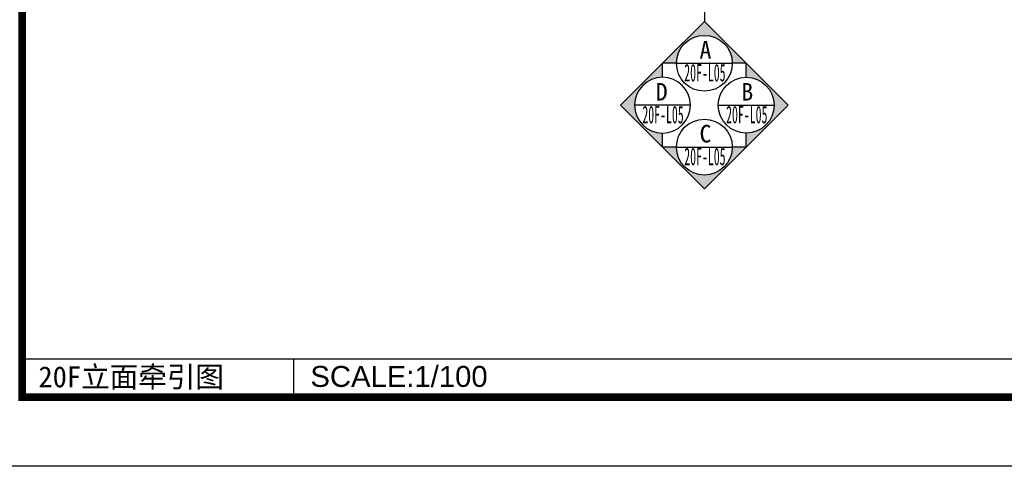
# Model space of a CAD drawing. Header units: millimetres. Extents: x -539149 to -534375, y 505028 to 505469.
# Tile 112 of 135: x -534969 to -534828, y 505039 to 505102. Entities that reach past the tile are written whole.
import ezdxf
from ezdxf.enums import TextEntityAlignment as Align

# ---------------------------------------------------------------- set-up
doc = ezdxf.new("R2010")
doc.units = ezdxf.units.MM
doc.header["$LTSCALE"] = 10
for name, color, linetype in [('A-建筑-拆墙', 251, 'Continuous'), ('A-建筑-窗户', 4, 'Continuous'), ('A2图框$0$E-图框', 100, 'Continuous'), ('E-填充', 251, 'Continuous'), ('E-文本', 7, 'Continuous')]:
    doc.layers.add(name, color=color, linetype=linetype)
doc.layers.add('A-批量打印图层', color=251, linetype='Continuous', plot=False)
doc.layers.add('A2图框$0$图框外线', color=1, linetype='Continuous', plot=False)
doc.styles.add('黑体', font='simhei.ttf')
doc.dimstyles.new('1', dxfattribs={"dimscale": 0, "dimtxt": 2.5, "dimasz": 1.5, "dimexe": 1, "dimexo": 0, "dimgap": 0.3, "dimtad": 1, "dimdec": 0, "dimzin": 0, "dimdsep": 46, "dimtxsty": 'Standard', "dimblk": 'ARCHTICK', "dimcen": 0.09, "dimclrd": 8, "dimclre": 8, "dimclrt": 4, "dimadec": 0, "dimazin": 0, "dimtfac": 1, "dimtdec": 0, "dimtix": 1, "dimtofl": 0, "dimtmove": 2, "dimatfit": 3, "dimldrblk": 'DOTSMALL', "dimfxl": 5, "dimfxlon": 1, "dimtolj": 1, "dimtzin": 0, "dimarcsym": 0})

# ---------------------------------------------------------------- blocks, each defined once
blk = doc.blocks.new('A2图框')
at = {"layer": 'A2图框$0$E-图框', "color": 4, "const_width": 1.131313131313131}
blk.add_lwpolyline([(-363.4031259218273, 295.2979469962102), (209.3847528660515, 295.2979469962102), (209.3847528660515, -104.9040732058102), (-363.4031259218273, -104.9040732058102)], close=True, dxfattribs=at)
at = {"layer": 'A2图框$0$图框外线', "color": 1}
blk.add_lwpolyline([(-374.7162572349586, 305.1969368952), (219.2837427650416, 305.1969368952), (219.2837427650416, -114.8030631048), (-374.7162572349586, -114.8030631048)], close=True, dxfattribs=at)
blk.add_lwpolyline([(-374.7162572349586, 305.1969368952), (219.2837427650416, 305.1969368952), (219.2837427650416, -114.8030631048), (-374.7162572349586, -114.8030631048)], close=True, dxfattribs=at)
blk.add_lwpolyline([(-374.7162572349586, 305.1969368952), (219.2837427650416, 305.1969368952), (219.2837427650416, -114.8030631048), (-374.7162572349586, -114.8030631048)], close=True, dxfattribs=at)
blk = doc.blocks.new('_ArchTick')
at = {"color": 0, "linetype": 'ByBlock', "const_width": 0.15}
blk.add_lwpolyline([(-0.5, -0.5), (0.5, 0.5)], dxfattribs=at)

msp = doc.modelspace()

# ---------------------------------------------------------------- hatches: boundary and pattern name
at = {"layer": 'E-填充'}
h = msp.add_hatch(color=251, dxfattribs=at)
edge = h.paths.add_edge_path()
edge.add_line((-534870.9000971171, 505102.2185851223), (-534876.9000971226, 505096.2185851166))
edge.add_line((-534876.9000971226, 505096.2185851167), (-534874.9000971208, 505096.2185851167))
edge.add_ellipse((-534870.9000971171, 505096.2185851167), major_axis=(-2.828427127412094, 2.828427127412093), ratio=0.999999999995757, start_angle=-44.99999999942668, end_angle=45.000000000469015, ccw=False)
edge.add_ellipse((-534870.9000971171, 505096.2185851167), major_axis=(-2.828427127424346, 2.828427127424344), ratio=0.9999999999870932, start_angle=225.0000000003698, end_angle=314.99999999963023, ccw=False)
edge.add_line((-534866.9000971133, 505096.2185851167), (-534864.9000971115, 505096.2185851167))
edge.add_line((-534864.9000971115, 505096.2185851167), (-534870.9000971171, 505102.2185851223))
h = msp.add_hatch(color=251, dxfattribs=at)
edge = h.paths.add_edge_path()
edge.add_line((-534882.9000971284, 505090.2185851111), (-534876.9000971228, 505096.2185851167))
edge.add_line((-534876.9000971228, 505096.2185851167), (-534876.9000971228, 505094.2185851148))
edge.add_ellipse((-534876.9000971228, 505090.218585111), major_axis=(-2.828427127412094, 2.828427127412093), ratio=0.999999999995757, start_angle=314.999999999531, end_angle=404.9999999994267)
edge.add_ellipse((-534876.9000971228, 505090.2185851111), major_axis=(-2.828427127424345, 2.828427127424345), ratio=0.9999999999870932, start_angle=45.00000000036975, end_angle=134.9999999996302)
edge.add_line((-534876.9000971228, 505086.2185851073), (-534876.9000971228, 505084.2185851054))
edge.add_line((-534876.9000971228, 505084.2185851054), (-534882.9000971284, 505090.2185851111))
h = msp.add_hatch(color=251, dxfattribs=at)
edge = h.paths.add_edge_path()
edge.add_line((-534858.9000971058, 505090.2185851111), (-534864.9000971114, 505096.2185851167))
edge.add_line((-534864.9000971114, 505096.2185851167), (-534864.9000971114, 505094.2185851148))
edge.add_ellipse((-534864.9000971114, 505090.218585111), major_axis=(2.828427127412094, 2.828427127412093), ratio=0.999999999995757, start_angle=-44.99999999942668, end_angle=45.000000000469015, ccw=False)
edge.add_ellipse((-534864.9000971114, 505090.2185851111), major_axis=(2.828427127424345, 2.828427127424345), ratio=0.9999999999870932, start_angle=225.0000000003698, end_angle=314.99999999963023, ccw=False)
edge.add_line((-534864.9000971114, 505086.2185851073), (-534864.9000971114, 505084.2185851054))
edge.add_line((-534864.9000971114, 505084.2185851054), (-534858.9000971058, 505090.2185851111))
h = msp.add_hatch(color=251, dxfattribs=at)
edge = h.paths.add_edge_path()
edge.add_line((-534870.9000971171, 505078.2185850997), (-534876.9000971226, 505084.2185851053))
edge.add_line((-534876.9000971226, 505084.2185851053), (-534874.9000971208, 505084.2185851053))
edge.add_ellipse((-534870.900097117, 505084.2185851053), major_axis=(-2.828427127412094, -2.828427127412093), ratio=0.999999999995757, start_angle=314.999999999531, end_angle=404.9999999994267)
edge.add_ellipse((-534870.9000971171, 505084.2185851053), major_axis=(-2.828427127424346, -2.828427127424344), ratio=0.9999999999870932, start_angle=45.00000000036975, end_angle=134.9999999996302)
edge.add_line((-534866.9000971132, 505084.2185851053), (-534864.9000971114, 505084.2185851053))
edge.add_line((-534864.9000971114, 505084.2185851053), (-534870.9000971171, 505078.2185850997))

# ---------------------------------------------------------------- linework, layer by layer
msp.add_line((-534868.9000971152, 505090.218585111), (-534860.9000971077, 505090.218585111))
at = {"color": 3}
for p, q in [((-534968.6483519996, 505053.9086469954), (-534449.8604732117, 505053.9086469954)), ((-534929.7869070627, 505053.9086469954), (-534929.7869070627, 505048.9086469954))]:
    msp.add_line(p, q, dxfattribs=at)
at = {"layer": 'A-批量打印图层'}
msp.add_lwpolyline([(-534979.9614833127, 505458.5096570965), (-534385.9614833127, 505458.5096570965), (-534385.9614833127, 505038.5096570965), (-534979.9614833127, 505038.5096570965)], close=True, dxfattribs=at)
at = {"layer": 'E-文本', "color": 3}
for p, q in [((-534874.9000971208, 505096.2185851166), (-534866.9000971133, 505096.2185851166)), ((-534872.900097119, 505090.218585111), (-534880.9000971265, 505090.218585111)), ((-534874.9000971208, 505084.2185851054), (-534866.9000971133, 505084.2185851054))]:
    msp.add_line(p, q, dxfattribs=at)
for points in [[(-534874.9000971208, 505096.2185851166), (-534876.9000971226, 505096.2185851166), (-534870.9000971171, 505102.2185851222), (-534864.9000971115, 505096.2185851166), (-534866.9000971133, 505096.2185851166)], [(-534876.9000971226, 505094.2185851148), (-534876.9000971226, 505096.2185851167), (-534882.9000971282, 505090.2185851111), (-534876.9000971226, 505084.2185851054), (-534876.9000971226, 505086.2185851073)], [(-534864.9000971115, 505094.2185851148), (-534864.9000971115, 505096.2185851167), (-534858.9000971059, 505090.2185851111), (-534864.9000971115, 505084.2185851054), (-534864.9000971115, 505086.2185851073)], [(-534874.9000971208, 505084.2185851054), (-534876.9000971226, 505084.2185851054), (-534870.9000971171, 505078.2185850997), (-534864.9000971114, 505084.2185851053), (-534866.9000971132, 505084.2185851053)]]:
    msp.add_lwpolyline(points, dxfattribs=at)
for centre in [(-534870.9000971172, 505096.2185851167), (-534864.9000971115, 505090.2185851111), (-534870.9000971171, 505084.2185851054)]:
    msp.add_ellipse(centre, major_axis=(2.828427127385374, 2.828427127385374), ratio=0.9999999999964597, start_param=5.497787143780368, end_param=11.78097245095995, dxfattribs=at)
at = {"layer": 'E-文本', "color": 3, "extrusion": (0, 0, -1)}
msp.add_ellipse((-534876.9000971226, 505090.2185851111), major_axis=(-2.828427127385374, 2.828427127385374), ratio=0.9999999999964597, start_param=5.497787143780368, end_param=11.78097245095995, dxfattribs=at)

# ---------------------------------------------------------------- block references
at = {"layer": 'A-建筑-窗户', "ltscale": 0.5}
msp.add_blockref('A2图框', (-534605.2452260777, 505153.3127202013), dxfattribs=at)

# ---------------------------------------------------------------- texts
at = {"layer": 'E-文本', "style": '黑体'}
for s, p in [('A', (-534870.7422814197, 505098.1387245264)), ('D', (-534877.0162461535, 505092.1387245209)), ('B', (-534864.7422814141, 505092.1387245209)), ('C', (-534870.7422814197, 505086.1387245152))]:
    msp.add_text(s, height=2.5, dxfattribs=at).set_placement(p, align=Align.MIDDLE_CENTER)
at = {"layer": 'E-文本', "style": '黑体', "width": 0.4708994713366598}
for p, p2 in [((-534873.7854134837, 505093.6211752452), (-534867.8594875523, 505093.6211752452)), ((-534879.7854134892, 505087.6211752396), (-534873.8594875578, 505087.6211752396)), ((-534867.785413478, 505087.6211752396), (-534861.8594875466, 505087.6211752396)), ((-534873.7854134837, 505081.621175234), (-534867.8594875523, 505081.621175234))]:
    msp.add_text('20F-L05', height=2.5, dxfattribs=at).set_placement(p, p2, align=Align.FIT)
at = {"layer": 'E-文本', "style": '黑体'}
msp.add_text('20F立面牵引图', height=3, dxfattribs=at).set_placement((-534966.3211553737, 505051.3195021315), align=Align.MIDDLE_LEFT)
at = {"layer": 'E-文本', "color": 8, "insert": (-534927.3466057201, 505052.8787605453), "char_height": 3, "width": 29.85761765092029, "attachment_point": 1, "style": '黑体'}
msp.add_mtext('{\\fArial|b0|i0|c204|p34;SCALE:\\fArial|b0|i0|c0|p34;1/1\\fArial|b0|i0|c161|p34;00}', dxfattribs=at)

# ---------------------------------------------------------------- leaders
at = {"layer": 'A-建筑-拆墙'}
msp.add_leader([(-534870.9000971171, 505153.3301308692), (-534870.9000971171, 505102.2185851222)], dimstyle='1', override={"dimscale": 0.1171617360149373, "dimasz": 1, "dimtad": 0, "dimldrblk": 'Dot'}, dxfattribs=at)

doc.saveas('drawing.dxf')
